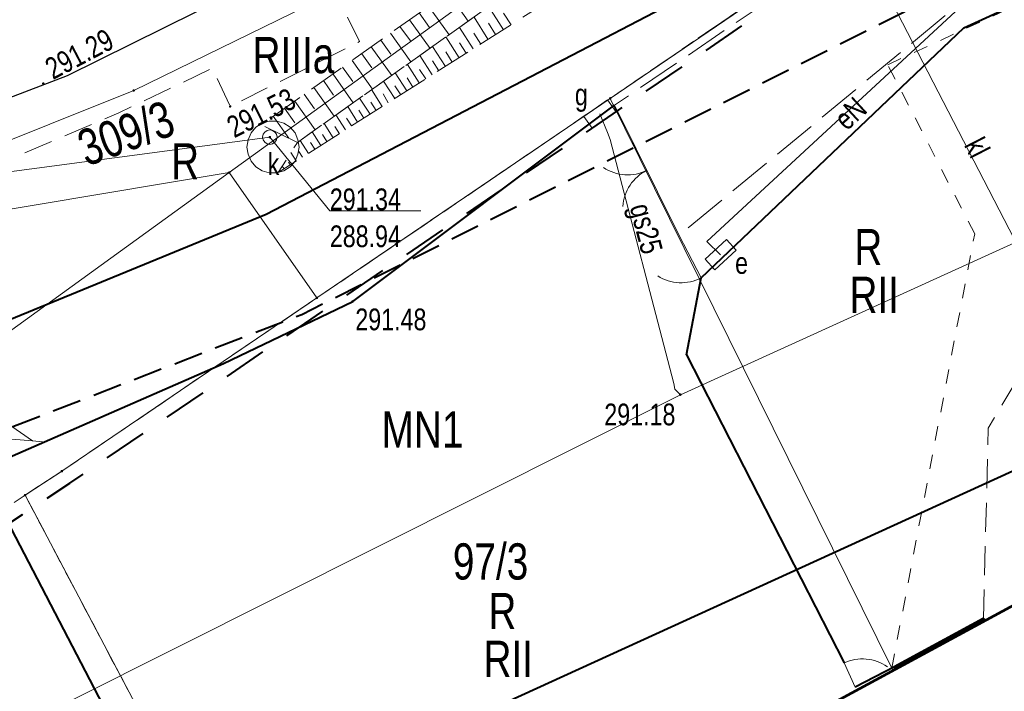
# Model space of a CAD drawing. Header units: metres. Extents: x 7437397 to 7437781, y 5556608 to 5556944.
# Tile 10 of 46: x 7437546 to 7437580, y 5556660 to 5556683. Entities that reach past the tile are written whole.
import ezdxf

# ---------------------------------------------------------------- set-up
doc = ezdxf.new("R2010")
doc.units = ezdxf.units.M
doc.header["$MEASUREMENT"] = 0
for name, pattern in [('BUBZ01-500', [1.75, 1.25, -0.5]), ('EGBK02-500', [2, 1.5, -0.5]), ('EGBO02-500', [2.5, 1.5, -1]), ('EGBU01-500', [1, 0.5, -0.5]), ('KTCR02-500', [1.5, 1, -0.5]), ('KTJZ01-500', [2, 1.5, -0.5])]:
    doc.linetypes.add(name, pattern=pattern)
doc.layers.get('0').update_dxf_attribs({"color": 250, "lineweight": 5})
for name, color, linetype, lineweight in [('203-Punkt załamania granicy działki nie stabilizowany', 7, 'Continuous', 5), ('brama (linia) - symbol', 7, 'Continuous', 5), ('BUBZ01', 250, 'Continuous', 5), ('BUIB02_01', 250, 'Continuous', 5), ('EGBB01', 250, 'Continuous', 5), ('EGBD03', 250, 'Continuous', 5), ('EGBK02', 250, 'Continuous', 5), ('EGBO02', 250, 'Continuous', 5), ('EGBP04_03', 250, 'Continuous', 5), ('EGBU01', 250, 'Continuous', 5), ('furtka (linia) - symbol', 7, 'Continuous', 5), ('KTCR02', 250, 'Continuous', 5), ('KTJZ01', 250, 'Continuous', 5), ('KTKR01', 250, 'Continuous', 5), ('KTOK02', 250, 'Continuous', 5), ('KTOK04', 250, 'Continuous', 5), ('KTOK05_01', 250, 'Continuous', 5), ('MPZP', 250, 'Continuous', 5), ('przewód elektroenergetyczny (linia)', 7, 'Continuous', 5), ('przewód elektroenergetyczny (linia)-Atr1', 7, 'Continuous', 5), ('przewód gazowy (linia)', 7, 'Continuous', 5), ('przewód gazowy (linia)-Atr1', 7, 'Continuous', 5), ('przewód kanalizacyjny (linia)', 7, 'Continuous', 5), ('przewód kanalizacyjny (linia)-Atr1', 7, 'Continuous', 5), ('przewód telekomunikacyjny (linia) - symbol', 7, 'Continuous', 5), ('punkt o określonej wysokości (sieć gazowa)', 7, 'Continuous', 5), ('punkt o określonej wysokości (sieć gazowa)-Atr2', 7, 'Continuous', 5), ('punkt o określonej wysokości (sieć kanalizacyjna)', 7, 'Continuous', 5), ('punkt o określonej wysokości (sieć kanalizacyjna)-Atr2', 7, 'Continuous', 5), ('punkt o określonej wysokości (sieć kanalizacyjna)-Atr3', 7, 'Continuous', 5), ('punkt wysokościowy naturalny', 7, 'Continuous', 5), ('punkt wysokościowy sztuczny', 7, 'Continuous', 5), ('RTPW01', 250, 'Continuous', 5), ('RTPW02', 250, 'Continuous', 5), ('SUPG_01', 250, 'Continuous', 5), ('szafa elektroenergetyczna (punkt)', 7, 'Continuous', 5), ('szafa elektroenergetyczna (punkt)-Atr17', 7, 'Continuous', 5), ('szafa gazowa (punkt)', 7, 'Continuous', 5), ('szafa gazowa (punkt)-Atr17', 7, 'Continuous', 5), ('Warstwa 1', 250, 'Continuous', 5), ('właz - siec kanalizacyjna (powierzchnia)', 7, 'Continuous', 5), ('właz okrągły - siec kanalizacyjna (punkt)', 7, 'Continuous', 5), ('właz okrągły - siec kanalizacyjna (punkt)-Atr17', 7, 'Continuous', 5)]:
    doc.layers.add(name, color=color, linetype=linetype, lineweight=lineweight)
doc.styles.get("Standard").update_dxf_attribs({"font": 'txt.shx', "width": 0.75})
doc.linetypes.add('KTOK05_01-500', pattern='A,3.75,[13,dgnlstyle-rozp_2015.shx,S=0.002778,R=0,X=0,Y=0],3.75', length=7.5)

# ---------------------------------------------------------------- blocks, each defined once
blk = doc.blocks.new('PT01')
at = {"color": 0, "linetype": 'Continuous', "lineweight": 13, "ltscale": 10}
for p, q in [((46.5, 0), (37.84, 5)), ((6.5, 0), (0, 0)), ((6.5, 0), (16.5, 0)), ((16.5, 0), (26.5, 0)), ((26.5, 0), (36.5, 0)), ((36.5, 0), (27.84, -5)), ((36.5, 0), (46.5, 0)), ((46.5, 0), (50, 0))]:
    blk.add_line(p, q, dxfattribs=at)
blk = doc.blocks.new('OK02')
at = {"layer": 'brama (linia) - symbol', "color": 0, "linetype": 'Continuous', "lineweight": 13, "ltscale": 10}
for centre, start, end in [((-15, 0), 0, 60), ((15, 0), 120, 180)]:
    blk.add_arc(centre, 15, start, end, dxfattribs=at)
blk = doc.blocks.new('OK04')
at = {"color": 0, "linetype": 'Continuous', "lineweight": 0, "ltscale": 10}
blk.add_arc((15, 0.01), 15, 120, 180, dxfattribs=at)
blk = doc.blocks.new('PW01')
at = {"layer": 'punkt wysokościowy naturalny', "linetype": 'Continuous', "lineweight": 13}
h = blk.add_hatch(color=0, dxfattribs=at)
edge = h.paths.add_edge_path()
edge.add_arc((0, 0), 0.45, 0, 360)
blk = doc.blocks.new('US22')
at = {"color": 0, "linetype": 'Continuous', "lineweight": 13, "ltscale": 10}
blk.add_circle((0, 0), 2.5, dxfattribs=at)
blk = doc.blocks.new('US20')
at = {"color": 0, "linetype": 'Continuous', "lineweight": 13, "ltscale": 10}
for p, q in [((-5, -2.5), (-5, 2.5)), ((-5, 2.5), (5, 2.5)), ((5, -2.5), (5, 2.5)), ((-5, -2.5), (5, -2.5))]:
    blk.add_line(p, q, dxfattribs=at)
blk = doc.blocks.new('US18')
at = {"color": 0, "linetype": 'Continuous', "lineweight": 13, "ltscale": 10}
for p, q in [((-5, -2.5), (-5, 2.5)), ((-5, 2.5), (5, 2.5)), ((5, -2.5), (5, 2.5)), ((-5, -2.5), (5, -2.5))]:
    blk.add_line(p, q, dxfattribs=at)
blk = doc.blocks.new('203')
at = {"layer": '203-Punkt załamania granicy działki nie stabilizowany', "linetype": 'Continuous', "lineweight": 13}
h = blk.add_hatch(color=96, dxfattribs=at)
edge = h.paths.add_edge_path()
edge.add_arc((0, 0), 0.45, 0, 360)
blk = doc.blocks.new('PW02')
at = {"layer": 'punkt wysokościowy sztuczny', "linetype": 'Continuous', "lineweight": 13}
h = blk.add_hatch(color=0, dxfattribs=at)
edge = h.paths.add_edge_path()
edge.add_arc((0, 0), 0.45, 0, 360)

msp = doc.modelspace()

# ---------------------------------------------------------------- linework, layer by layer
at = {"layer": 'BUBZ01', "color": 7, "linetype": 'BUBZ01-500', "lineweight": 13, "flags": 128}
for points in [[(7437555.54, 5556678.94), (7437554.3, 5556679.55), (7437564.94, 5556687.09), (7437572.62, 5556693.02), (7437576.97, 5556698.63), (7437577.76, 5556697.74), (7437573.36, 5556691.57), (7437555.54, 5556678.94)], [(7437577.76, 5556697.74), (7437578.63, 5556697.21), (7437574.37, 5556690.27), (7437554.88, 5556677.9), (7437555.54, 5556678.94), (7437573.36, 5556691.57), (7437577.76, 5556697.74)]]:
    msp.add_lwpolyline(points, close=True, dxfattribs=at)
at = {"layer": 'BUBZ01', "color": 7, "linetype": 'Continuous', "lineweight": 13, "flags": 128}
for points in [[(7437560.74, 5556684.11), (7437561.44, 5556683.12)], [(7437560.07, 5556683.64), (7437560.78, 5556682.65)], [(7437562.65, 5556682.83), (7437562.15, 5556683.62)], [(7437559.41, 5556683.17), (7437560.12, 5556682.18)], [(7437559.74, 5556683.41), (7437560.1, 5556682.91)], [(7437562.12, 5556682.5), (7437561.64, 5556683.26)], [(7437562.92, 5556683), (7437562.66, 5556683.4)], [(7437559.08, 5556682.94), (7437559.44, 5556682.44)], [(7437561.61, 5556682.17), (7437561.14, 5556682.91)], [(7437562.38, 5556682.66), (7437562.14, 5556683.05)], [(7437558.42, 5556682.47), (7437558.77, 5556681.98)], [(7437558.75, 5556682.71), (7437559.46, 5556681.72)], [(7437561.12, 5556681.86), (7437560.67, 5556682.58)], [(7437561.87, 5556682.33), (7437561.63, 5556682.71)], [(7437558.09, 5556682.24), (7437558.8, 5556681.25)], [(7437560.65, 5556681.56), (7437560.21, 5556682.25)], [(7437561.37, 5556682.02), (7437561.14, 5556682.38)], [(7437557.43, 5556681.77), (7437558.13, 5556680.78)], [(7437557.76, 5556682), (7437558.11, 5556681.51)], [(7437560.19, 5556681.27), (7437559.77, 5556681.94)], [(7437560.88, 5556681.71), (7437560.66, 5556682.06)], [(7437557.1, 5556681.54), (7437557.45, 5556681.04)], [(7437559.75, 5556680.99), (7437559.34, 5556681.63)], [(7437559.97, 5556681.13), (7437559.76, 5556681.46)], [(7437560.42, 5556681.41), (7437560.2, 5556681.75)], [(7437556.77, 5556681.3), (7437557.47, 5556680.31)], [(7437559.32, 5556680.72), (7437558.92, 5556681.34)], [(7437559.53, 5556680.85), (7437559.33, 5556681.17)], [(7437556.11, 5556680.83), (7437556.81, 5556679.84)], [(7437556.44, 5556681.07), (7437556.79, 5556680.57)], [(7437558.47, 5556680.18), (7437558.1, 5556680.76)], [(7437558.9, 5556680.45), (7437558.51, 5556681.05)], [(7437559.11, 5556680.58), (7437558.91, 5556680.89)], [(7437555.78, 5556680.6), (7437556.13, 5556680.1)], [(7437558.05, 5556679.91), (7437557.69, 5556680.47)], [(7437558.68, 5556680.31), (7437558.5, 5556680.61)], [(7437555.1, 5556680.12), (7437555.45, 5556679.62)], [(7437555.45, 5556680.36), (7437556.15, 5556679.37)], [(7437557.62, 5556679.64), (7437557.28, 5556680.18)], [(7437558.26, 5556680.04), (7437558.08, 5556680.33)], [(7437554.71, 5556679.84), (7437555.24, 5556679.09)], [(7437557.2, 5556679.37), (7437556.87, 5556679.89)], [(7437557.41, 5556679.51), (7437557.24, 5556679.77)], [(7437557.84, 5556679.78), (7437557.66, 5556680.05)], [(7437556.78, 5556679.1), (7437556.46, 5556679.59)], [(7437556.99, 5556679.24), (7437556.83, 5556679.49)], [(7437556.35, 5556678.83), (7437556.05, 5556679.3)], [(7437556.56, 5556678.97), (7437556.41, 5556679.21)], [(7437555.93, 5556678.56), (7437555.64, 5556679.01)], [(7437556.14, 5556678.7), (7437555.99, 5556678.93)], [(7437555.5, 5556678.3), (7437555.32, 5556678.59)], [(7437555.72, 5556678.43), (7437555.59, 5556678.63)], [(7437555.08, 5556678.03), (7437555.02, 5556678.12)], [(7437555.29, 5556678.16), (7437555.23, 5556678.26)]]:
    msp.add_lwpolyline(points, dxfattribs=at)
at = {"layer": 'BUIB02_01', "color": 212, "linetype": 'Continuous', "lineweight": 40, "flags": 128}
msp.add_lwpolyline([(7437478.779, 5556655.789), (7437498.529, 5556658.242), (7437527.258, 5556665.29), (7437554.461, 5556676.462), (7437578.709, 5556689.08)], dxfattribs=at)
at = {"layer": 'EGBB01', "color": 7, "linetype": 'Continuous', "lineweight": 53, "flags": 128}
for points in [[(7437576.15, 5556660.84), (7437579.22, 5556662.5)], [(7437579.22, 5556662.5), (7437579.26, 5556662.425)], [(7437576.19, 5556660.761), (7437576.15, 5556660.84)]]:
    msp.add_lwpolyline(points, dxfattribs=at)
at = {"layer": 'EGBD03', "color": 96, "linetype": 'Continuous', "lineweight": 13, "flags": 128}
for points in [[(7437549.89, 5556680.73), (7437584.26, 5556697.53)], [(7437553.19, 5556677.9), (7437564.3, 5556685.93)], [(7437572.27, 5556684.51), (7437566.34, 5556680.46)], [(7437535.38, 5556674.92), (7437549.89, 5556680.73)], [(7437558.94, 5556675.42), (7437566.34, 5556680.46)], [(7437566.34, 5556680.46), (7437576.06, 5556660.79)], [(7437553.19, 5556677.9), (7437533.16, 5556663.41)], [(7437535.38, 5556674.92), (7437553.19, 5556677.9)], [(7437553.19, 5556677.9), (7437556.21, 5556673.57)], [(7437556.21, 5556673.57), (7437558.94, 5556675.42)], [(7437556.21, 5556673.57), (7437547.41, 5556667.59)], [(7437547.41, 5556667.59), (7437546.14, 5556666.76)], [(7437545.77, 5556666.51), (7437546.14, 5556666.76)], [(7437546.14, 5556666.76), (7437555.292, 5556649.43)], [(7437576.06, 5556660.79), (7437576.099, 5556660.712)]]:
    msp.add_lwpolyline(points, dxfattribs=at)
at = {"layer": 'EGBK02', "color": 96, "linetype": 'EGBK02-500', "lineweight": 13, "flags": 128}
for points in [[(7437572.27, 5556684.51), (7437566.34, 5556680.46)], [(7437566.34, 5556680.46), (7437558.94, 5556675.42)], [(7437558.94, 5556675.42), (7437556.21, 5556673.57)], [(7437556.21, 5556673.57), (7437547.41, 5556667.59)], [(7437547.41, 5556667.59), (7437546.14, 5556666.76)], [(7437546.14, 5556666.76), (7437555.292, 5556649.43)]]:
    msp.add_lwpolyline(points, dxfattribs=at)
at = {"layer": 'EGBO02', "color": 96, "linetype": 'EGBO02-500', "lineweight": 40, "flags": 128}
msp.add_lwpolyline([(7437509.408, 5556641.775), (7437527.366, 5556653.573), (7437535.53, 5556659.046), (7437540.808, 5556662.655), (7437546.047, 5556666.094), (7437546.417, 5556666.344), (7437547.687, 5556667.174), (7437556.491, 5556673.156), (7437559.221, 5556675.006), (7437566.622, 5556680.047), (7437572.551, 5556684.096), (7437578.927, 5556688.403), (7437581.512, 5556689.607), (7437586.468, 5556691.935), (7437596.734, 5556696.524), (7437608.998, 5556702.025), (7437613.531, 5556704.147), (7437646.901, 5556719.682), (7437664.231, 5556728.731), (7437679.981, 5556736.007), (7437721.816, 5556755.672), (7437743.341, 5556772.789), (7437751.664, 5556779.423)], dxfattribs=at)
at = {"layer": 'EGBU01', "color": 96, "linetype": 'EGBU01-500', "lineweight": 13, "flags": 128}
for points in [[(7437575.92, 5556681.62), (7437583.87, 5556685.3)], [(7437572.27, 5556684.51), (7437566.34, 5556680.46)], [(7437566.34, 5556680.46), (7437572.27, 5556684.51)], [(7437578.92, 5556675.78), (7437575.92, 5556681.62)], [(7437566.34, 5556680.46), (7437558.94, 5556675.42)], [(7437558.94, 5556675.42), (7437566.34, 5556680.46)], [(7437576.06, 5556660.79), (7437578.92, 5556675.78)], [(7437558.94, 5556675.42), (7437556.21, 5556673.57)], [(7437556.21, 5556673.57), (7437558.94, 5556675.42)], [(7437556.21, 5556673.57), (7437547.41, 5556667.59)], [(7437547.41, 5556667.59), (7437556.21, 5556673.57)], [(7437547.41, 5556667.59), (7437546.14, 5556666.76)], [(7437546.14, 5556666.76), (7437547.41, 5556667.59)], [(7437545.77, 5556666.51), (7437546.14, 5556666.76)], [(7437546.14, 5556666.76), (7437545.77, 5556666.51)], [(7437546.14, 5556666.76), (7437555.292, 5556649.43)], [(7437555.292, 5556649.43), (7437546.14, 5556666.76)], [(7437576.099, 5556660.712), (7437576.06, 5556660.79)], [(7437576.06, 5556660.79), (7437576.099, 5556660.712)]]:
    msp.add_lwpolyline(points, dxfattribs=at)
at = {"layer": 'KTCR02', "color": 7, "linetype": 'KTCR02-500', "lineweight": 13, "flags": 128}
for points in [[(7437576.91, 5556698.6), (7437575.21, 5556697.2), (7437568.98, 5556691.34), (7437565.71, 5556688.51), (7437562.86, 5556686.65), (7437557.05, 5556683.71), (7437557.69, 5556682.42), (7437553.22, 5556680.18), (7437552.61, 5556681.5), (7437549.38, 5556679.96), (7437545.37, 5556678.26), (7437542.6, 5556677.35), (7437533.32, 5556674.74)], [(7437579.22, 5556662.5), (7437579.39, 5556669.07), (7437584.18, 5556677.18), (7437585.74, 5556680.27), (7437583.87, 5556685.3), (7437583.31, 5556686.59), (7437584.59, 5556687.27), (7437588.01, 5556689.01), (7437588.89, 5556687.53), (7437589.46, 5556686.32), (7437589.32, 5556685.09), (7437590, 5556683.81), (7437589.55, 5556683.08), (7437588.49, 5556679.13), (7437590.29, 5556675.55), (7437592.5, 5556673.98), (7437595.057, 5556670.991)]]:
    msp.add_lwpolyline(points, dxfattribs=at)
at = {"layer": 'KTJZ01', "color": 7, "linetype": 'KTJZ01-500', "lineweight": 13, "flags": 128}
msp.add_lwpolyline([(7437589.109, 5556707.502), (7437587.51, 5556704.57), (7437591.6, 5556694.89), (7437588.51, 5556693.05), (7437585.23, 5556698.82), (7437583.56, 5556697.89), (7437586.26, 5556692.39), (7437588.01, 5556689.01), (7437584.59, 5556687.27), (7437583.01, 5556687.54), (7437568.72, 5556675.73), (7437566.49, 5556680.22), (7437581.79, 5556690.63), (7437580.06, 5556696.08), (7437576.97, 5556698.63), (7437575.78, 5556700.17)], dxfattribs=at)
at = {"layer": 'KTKR01', "color": 7, "linetype": 'Continuous', "lineweight": 30, "flags": 128}
msp.add_lwpolyline([(7437509.93, 5556671.34), (7437513.74, 5556672.37), (7437516.19, 5556672.93), (7437525.36, 5556674.85), (7437534.27, 5556677.12), (7437543.86, 5556679.82), (7437547.6, 5556681.25), (7437562.05, 5556688.41), (7437564.55, 5556690.07), (7437567.61, 5556692.67), (7437574.17, 5556698.83), (7437574.91, 5556699.49), (7437575.69, 5556700.12)], dxfattribs=at)
at = {"layer": 'KTOK02', "color": 7, "linetype": 'Continuous', "lineweight": 13, "flags": 128}
msp.add_lwpolyline([(7437568.72, 5556675.73), (7437566.49, 5556680.22)], dxfattribs=at)
at = {"layer": 'KTOK04', "color": 7, "linetype": 'Continuous', "lineweight": 13, "flags": 128}
for points in [[(7437569.48, 5556674.26), (7437568.72, 5556675.73)], [(7437574.41, 5556660.97), (7437574.8, 5556660.13)]]:
    msp.add_lwpolyline(points, dxfattribs=at)
at = {"layer": 'KTOK05_01', "color": 7, "linetype": 'KTOK05_01-500', "lineweight": 40}
msp.add_line((7437568.97, 5556671.61), (7437574.411, 5556660.97), dxfattribs=at)
at = {"layer": 'KTOK05_01', "color": 7, "linetype": 'KTOK05_01-500', "lineweight": 40, "flags": 128}
for points in [[(7437568.97, 5556671.61), (7437569.48, 5556674.26), (7437578.55, 5556682.89), (7437583.93, 5556685.36)], [(7437552.99, 5556671.31), (7437557.45, 5556673.45), (7437566.49, 5556680.22)], [(7437539.4, 5556661.61), (7437537.97, 5556664.43), (7437544.59, 5556667.64), (7437552.99, 5556671.31)], [(7437544.59, 5556667.64), (7437553.94, 5556649.66), (7437554.329, 5556648.908)], [(7437576.15, 5556660.84), (7437574.8, 5556660.13)]]:
    msp.add_lwpolyline(points, dxfattribs=at)
at = {"layer": 'MPZP', "color": 212, "linetype": 'KTCR02-500', "lineweight": 40, "flags": 128}
msp.add_lwpolyline([(7437480.406, 5556653.046), (7437497.678, 5556655.366), (7437530.257, 5556663.123), (7437555.691, 5556673.002), (7437601.685, 5556696.111), (7437651.01, 5556723.248), (7437712.92, 5556755.928), (7437752.943, 5556777.073)], dxfattribs=at)
at = {"layer": 'MPZP', "color": 212, "linetype": 'KTOK05_01-500', "lineweight": 40, "flags": 128}
msp.add_lwpolyline([(7437495.183, 5556636.991), (7437534.91, 5556646.91), (7437607.002, 5556679.825), (7437691.32, 5556724.349), (7437761.13, 5556762.033)], dxfattribs=at)
at = {"layer": 'przewód elektroenergetyczny (linia)', "color": 1, "linetype": 'Continuous', "lineweight": 13, "flags": 128}
msp.add_lwpolyline([(7437570.15, 5556675.06), (7437569.67, 5556675.52), (7437578.26, 5556683.46), (7437582.47, 5556685.47), (7437587.88, 5556688.07), (7437585.32, 5556692.93), (7437587.22, 5556693.96)], dxfattribs=at)
at = {"layer": 'przewód gazowy (linia)', "color": 52, "linetype": 'Continuous', "lineweight": 13, "true_color": 0xbfbf00, "flags": 128}
for points in [[(7437566.25, 5556679.28), (7437565.98, 5556679.92)], [(7437568.57, 5556670.42), (7437568.53, 5556670.62), (7437566.34, 5556679.04), (7437566.25, 5556679.28)], [(7437568.76, 5556670.23), (7437568.57, 5556670.42)]]:
    msp.add_lwpolyline(points, dxfattribs=at)
at = {"layer": 'przewód kanalizacyjny (linia)', "color": 36, "linetype": 'Continuous', "lineweight": 13, "flags": 128}
for points in [[(7437585.379, 5556665.743), (7437575.73, 5556684.44)], [(7437512.46, 5556667.77), (7437535.98, 5556676.65), (7437554.59, 5556679.12)]]:
    msp.add_lwpolyline(points, dxfattribs=at)
at = {"layer": 'punkt o określonej wysokości (sieć kanalizacyjna)-Atr2', "color": 7, "flags": 128}
msp.add_lwpolyline([(7437554.59, 5556679.12), (7437556.66, 5556676.58), (7437559.806, 5556676.58)], dxfattribs=at)
at = {"layer": 'SUPG_01', "color": 52, "linetype": 'Continuous', "lineweight": 13, "flags": 128}
msp.add_lwpolyline([(7437619.69, 5556696.07), (7437619.33, 5556696.07), (7437605.899, 5556688.332), (7437599.734, 5556685.262), (7437589.523, 5556679.677), (7437568.76, 5556670.23), (7437547.783, 5556659.698), (7437510.677, 5556638.674)], dxfattribs=at)
at = {"layer": 'Warstwa 1', "color": 207, "linetype": 'Continuous', "lineweight": 53, "true_color": 0x6e1e6e, "flags": 128}
msp.add_lwpolyline([(7437466.384, 5556694.725), (7437479.253, 5556654.299), (7437507.556, 5556623.548), (7437507.556, 5556623.548), (7437761.553, 5556761.255), (7437724.258, 5556829.774), (7437466.384, 5556694.725)], close=True, dxfattribs=at)
at = {"layer": 'właz - siec kanalizacyjna (powierzchnia)', "color": 36, "linetype": 'Continuous', "lineweight": 13, "flags": 128}
msp.add_lwpolyline([(7437555.6, 5556678.78), (7437555.56, 5556678.53), (7437555.46, 5556678.29), (7437555.29, 5556678.1), (7437555.07, 5556677.96), (7437554.83, 5556677.89), (7437554.57, 5556677.89), (7437554.33, 5556677.96), (7437554.11, 5556678.1), (7437553.94, 5556678.29), (7437553.84, 5556678.53), (7437553.8, 5556678.78), (7437553.84, 5556679.03), (7437553.94, 5556679.27), (7437554.11, 5556679.46), (7437554.33, 5556679.6), (7437554.57, 5556679.67), (7437554.83, 5556679.67), (7437555.07, 5556679.6), (7437555.29, 5556679.46), (7437555.46, 5556679.27), (7437555.56, 5556679.03), (7437555.6, 5556678.78)], close=True, dxfattribs=at)

# ---------------------------------------------------------------- block references
at = {"layer": 'EGBP04_03', "color": 96, "linetype": 'Continuous', "lineweight": 13, "xscale": 0.1, "yscale": 0.1, "zscale": 0.1}
for p in [(7437549.89, 5556680.73), (7437566.34, 5556680.46), (7437553.19, 5556677.9), (7437558.94, 5556675.42), (7437556.21, 5556673.57), (7437547.41, 5556667.59), (7437546.14, 5556666.76), (7437576.06, 5556660.79)]:
    msp.add_blockref('203', p, dxfattribs=at)
at = {"layer": 'furtka (linia) - symbol', "color": 7, "linetype": 'Continuous', "lineweight": 13, "xscale": 0.1, "yscale": 0.1, "zscale": 0.1}
for p, rotation in [((7437569.48, 5556674.26), 117.339), ((7437574.41, 5556660.97), 294.905)]:
    msp.add_blockref('OK04', p, dxfattribs=dict(at, rotation=rotation))
at = {"layer": 'KTOK02', "color": 7, "linetype": 'Continuous', "lineweight": 13, "xscale": 0.1, "yscale": 0.1, "zscale": 0.1, "rotation": 116.412}
msp.add_blockref('OK02', (7437567.605, 5556677.975), dxfattribs=at)
at = {"layer": 'przewód telekomunikacyjny (linia) - symbol', "color": 30, "linetype": 'Continuous', "lineweight": 13, "xscale": 0.1, "yscale": 0.1, "zscale": 0.1, "rotation": 354.976}
msp.add_blockref('PT01', (7437541.76, 5556669.04), dxfattribs=at)
at = {"layer": 'punkt o określonej wysokości (sieć gazowa)', "color": 7, "linetype": 'Continuous', "lineweight": 13, "xscale": 0.1, "yscale": 0.1, "zscale": 0.1}
msp.add_blockref('PW01', (7437568.76, 5556670.23), dxfattribs=at)
at = {"layer": 'punkt o określonej wysokości (sieć kanalizacyjna)', "color": 7, "linetype": 'Continuous', "lineweight": 13, "xscale": 0.1, "yscale": 0.1, "zscale": 0.1}
msp.add_blockref('PW01', (7437554.59, 5556679.12), dxfattribs=at)
at = {"layer": 'RTPW02', "color": 7, "linetype": 'Continuous', "lineweight": 13, "xscale": 0.1, "yscale": 0.1, "zscale": 0.1}
for p in [(7437546.77, 5556680.97), (7437553.22, 5556680.18), (7437557.45, 5556673.45)]:
    msp.add_blockref('PW02', p, dxfattribs=at)
at = {"layer": 'szafa elektroenergetyczna (punkt)', "color": 7, "linetype": 'Continuous', "lineweight": 13, "xscale": 0.09999999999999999, "yscale": 0.09999999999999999, "zscale": 0.09999999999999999, "rotation": 42.51000000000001}
msp.add_blockref('US18', (7437570.15, 5556675.06), dxfattribs=at)
at = {"layer": 'szafa gazowa (punkt)', "color": 7, "linetype": 'Continuous', "lineweight": 13, "xscale": 0.1, "yscale": 0.1, "zscale": 0.1, "rotation": 35.311}
msp.add_blockref('US20', (7437565.98, 5556679.92), dxfattribs=at)
at = {"layer": 'właz okrągły - siec kanalizacyjna (punkt)', "color": 7, "linetype": 'Continuous', "lineweight": 13, "xscale": 0.1, "yscale": 0.1, "zscale": 0.1}
msp.add_blockref('US22', (7437554.59, 5556679.12), dxfattribs=at)

# ---------------------------------------------------------------- texts
at = {"layer": 'EGBD03', "color": 96, "linetype": 'Continuous', "lineweight": 30, "insert": (7437548.27, 5556678.08), "char_height": 1.25, "attachment_point": 7, "rotation": 20.0588, "line_spacing_factor": 0.6}
msp.add_mtext('\\FWORKING_1250;\\H1x;\\W0.8;309/3', dxfattribs=at)
at = {"layer": 'EGBD03', "color": 96, "linetype": 'Continuous', "lineweight": 30, "insert": (7437560.908, 5556663.83), "char_height": 1.25, "attachment_point": 7, "line_spacing_factor": 0.6}
msp.add_mtext('\\FWORKING_1250;\\H1x;\\W0.8;97/3', dxfattribs=at)
at = {"layer": 'EGBK02', "color": 96, "linetype": 'Continuous', "lineweight": 30, "char_height": 1.25, "line_spacing_factor": 0.6}
for s, insert, attachment_point in [('\\FWORKING_1250;\\H1x;\\W0.8;RIIIa', (7437553.992, 5556682.579), 1), ('\\FWORKING_1250;\\H1x;\\W0.8;RII', (7437574.598, 5556673.053), 7), ('\\FWORKING_1250;\\H1x;\\W0.8;RII', (7437561.965, 5556660.486), 7)]:
    msp.add_mtext(s, dxfattribs=dict(at, insert=insert, attachment_point=attachment_point))
at = {"layer": 'EGBU01', "color": 96, "linetype": 'Continuous', "lineweight": 30, "char_height": 1.25, "attachment_point": 7, "line_spacing_factor": 0.6}
for insert in [(7437551.182, 5556677.66), (7437574.766, 5556674.702), (7437562.134, 5556662.135)]:
    msp.add_mtext('\\FWORKING_1250;\\H1x;\\W0.8;R', dxfattribs=dict(at, insert=insert))
at = {"layer": 'MPZP', "color": 212, "linetype": 'Continuous', "lineweight": 30, "insert": (7437558.449, 5556668.4), "char_height": 1.25, "attachment_point": 7, "line_spacing_factor": 0.6}
msp.add_mtext('\\FWORKING_1250;\\H1x;\\W0.8;MN1', dxfattribs=at)
at = {"layer": 'przewód elektroenergetyczny (linia)-Atr1', "color": 1, "insert": (7437574.255, 5556679.588), "char_height": 0.75, "attachment_point": 4, "rotation": 42.748, "line_spacing_factor": 0.6}
msp.add_mtext('\\FWORKING_1250;\\H1x;\\W0.8;eN', dxfattribs=at)
at = {"layer": 'przewód gazowy (linia)-Atr1', "color": 7, "insert": (7437567.729, 5556676.898), "char_height": 0.75, "attachment_point": 1, "rotation": 284.579, "line_spacing_factor": 0.6}
msp.add_mtext('\\FWORKING_1250;\\H1x;\\W0.8;gs25', dxfattribs=at)
at = {"layer": 'przewód kanalizacyjny (linia)-Atr1', "color": 36, "insert": (7437578.872, 5556679.018), "char_height": 0.75, "attachment_point": 4, "rotation": 297.213, "line_spacing_factor": 0.6}
msp.add_mtext('\\FWORKING_1250;\\H1x;\\W0.8;kl', dxfattribs=at)
at = {"layer": 'punkt o określonej wysokości (sieć gazowa)-Atr2', "color": 7, "insert": (7437566.135, 5556669.162), "char_height": 0.75, "attachment_point": 7, "line_spacing_factor": 0.6}
msp.add_mtext('\\FWORKING_1250;\\H1x;\\W0.8;291.18', dxfattribs=at)
at = {"layer": 'punkt o określonej wysokości (sieć kanalizacyjna)-Atr2', "color": 36, "insert": (7437556.66, 5556676.588), "char_height": 0.75, "attachment_point": 7, "line_spacing_factor": 0.6}
msp.add_mtext('\\FWORKING_1250;\\H1x;\\W0.8;291.34', dxfattribs=at)
at = {"layer": 'punkt o określonej wysokości (sieć kanalizacyjna)-Atr3', "color": 36, "insert": (7437556.66, 5556675.312), "char_height": 0.75, "attachment_point": 7, "line_spacing_factor": 0.6}
msp.add_mtext('\\FWORKING_1250;\\H1x;\\W0.8;288.94', dxfattribs=at)
at = {"layer": 'RTPW01', "color": 7, "linetype": 'Continuous', "lineweight": 13, "char_height": 0.75, "attachment_point": 7, "line_spacing_factor": 0.6}
for s, insert, rotation in [('\\FWORKING_1250;\\H1x;\\W0.8;291.29', (7437547.106, 5556681.079), 27.694), ('\\FWORKING_1250;\\H1x;\\W0.8;291.53', (7437553.365, 5556679.067), 26.565)]:
    msp.add_mtext(s, dxfattribs=dict(at, insert=insert, rotation=rotation))
at = {"layer": 'RTPW01', "color": 7, "linetype": 'Continuous', "lineweight": 13, "insert": (7437557.541, 5556672.443), "char_height": 0.75, "attachment_point": 7, "line_spacing_factor": 0.6}
msp.add_mtext('\\FWORKING_1250;\\H1x;\\W0.8;291.48', dxfattribs=at)
at = {"layer": 'szafa elektroenergetyczna (punkt)-Atr17', "color": 7, "insert": (7437570.65, 5556674.39), "char_height": 0.75, "attachment_point": 7, "line_spacing_factor": 0.6}
msp.add_mtext('\\FWORKING_1250;\\H1x;\\W0.8;e', dxfattribs=at)
at = {"layer": 'szafa gazowa (punkt)-Atr17', "color": 7, "insert": (7437565.12, 5556679.99), "char_height": 0.75, "attachment_point": 7, "line_spacing_factor": 0.6}
msp.add_mtext('\\FWORKING_1250;\\H1x;\\W0.8;g', dxfattribs=at)
at = {"layer": 'właz okrągły - siec kanalizacyjna (punkt)-Atr17', "color": 7, "insert": (7437554.513, 5556677.815), "char_height": 0.75, "attachment_point": 7, "line_spacing_factor": 0.6}
msp.add_mtext('\\FWORKING_1250;\\H1x;\\W0.8;k', dxfattribs=at)

doc.saveas('drawing.dxf')
